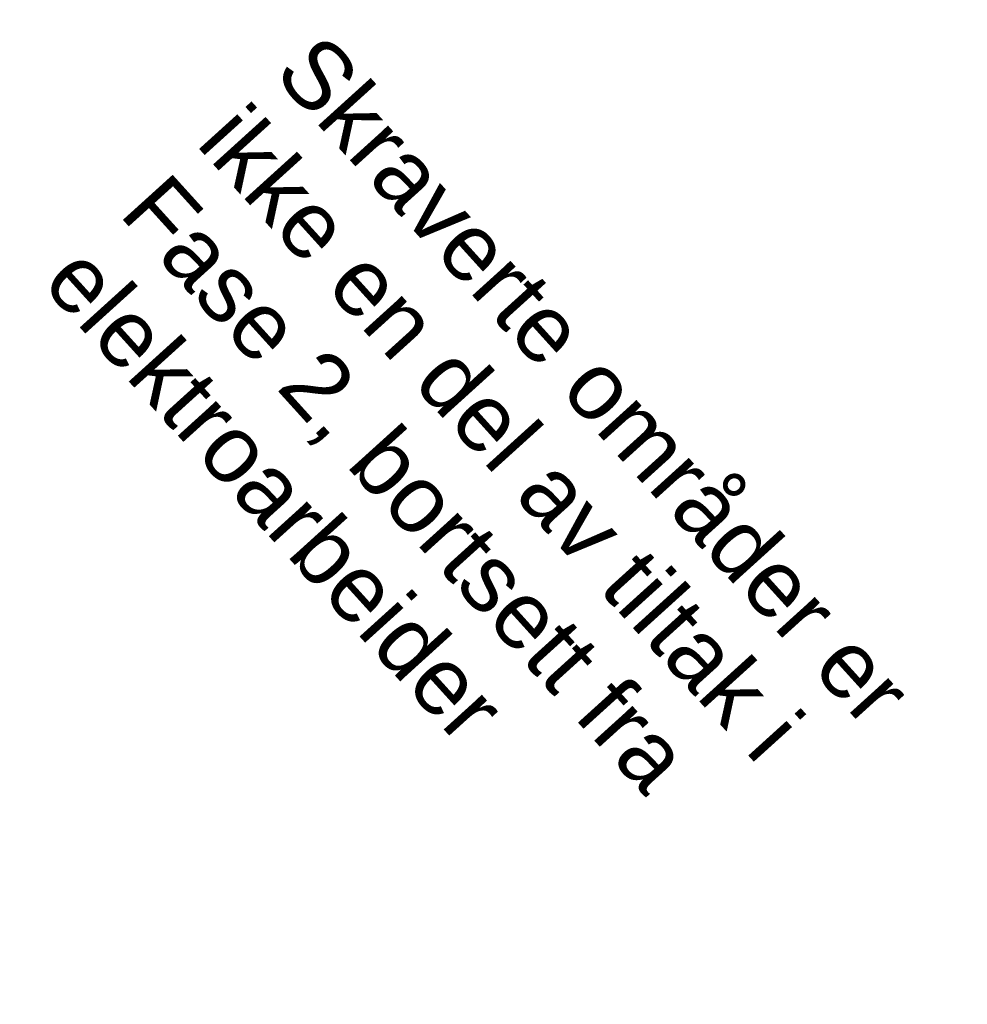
# Model space of a CAD drawing. Header units: millimetres. Extents: x 53483 to 104083, y 64087 to 106750.
# Tile 2 of 14: x 53483 to 57012, y 82692 to 86358. Entities that reach past the tile are written whole.
import ezdxf

# ---------------------------------------------------------------- set-up
doc = ezdxf.new("R2010")
doc.units = ezdxf.units.MM
doc.header["$LTSCALE"] = 0.5
doc.header["$MEASUREMENT"] = 0
doc.linetypes.add('Wipeout_Contour', pattern=[2000, 0, -2000])
doc.layers.add('838- Annen tekst(Nye konstruksjoner)', color=7, linetype='Continuous')
doc.styles.add('GENERATED_STYLE_1', font='arial.ttf')

msp = doc.modelspace()

# ---------------------------------------------------------------- wipeouts: each hides what was drawn before it
at = {"linetype": 'Wipeout_Contour', "ltscale": 504658.928835}
msp.add_wipeout([(53482.9, 85303.5), (55847.6, 82692.1), (57012.4, 83746.8), (54647.7, 86358.3)], dxfattribs=at).dxf.layer = '838- Annen tekst(Nye konstruksjoner)'

# ---------------------------------------------------------------- next in the draw order: texts
at = {"layer": '838- Annen tekst(Nye konstruksjoner)', "linetype": 'Continuous', "insert": (54608.3, 86322.6), "char_height": 250, "width": 3523.038, "attachment_point": 1, "rotation": 312.1619, "line_spacing_factor": 0.930559, "style": 'GENERATED_STYLE_1'}
msp.add_mtext('\\A1;{\\pql;\\fArial|b0|i0|c0|p0;\\W1.000000;Skraverte områder er ikke en del av tiltak i Fase 2, bortsett fra elektr\\fArial|b0|i0|c0|p0;\\W1.000000;o\\fArial|b0|i0|c0|p0;\\W1.000000;arbeider}', dxfattribs=at)

doc.saveas('drawing.dxf')
